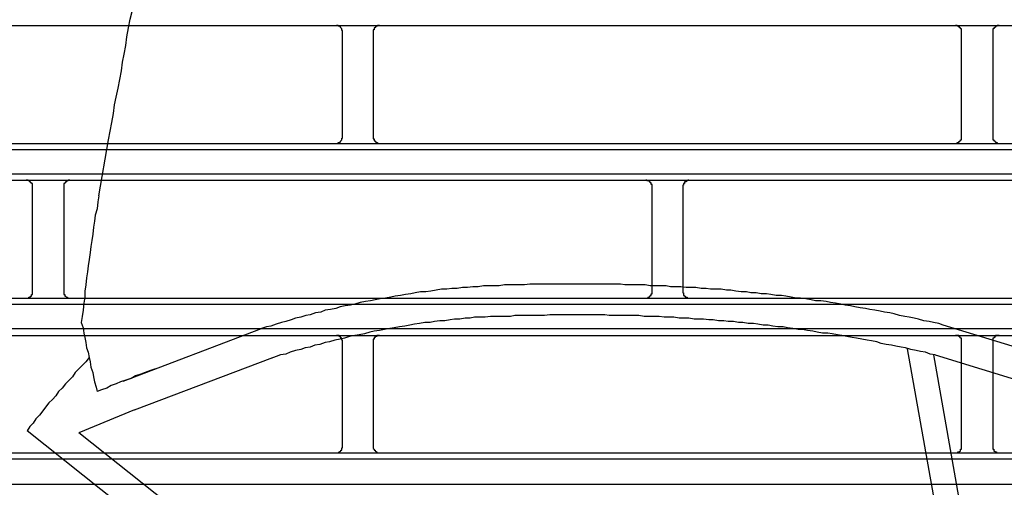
# Model space of a CAD drawing. Header units: millimetres. Extents: x 39871 to 53385, y 51832 to 57813.
# Tile 30 of 88: x 48523 to 48555, y 52529 to 52544. Entities that reach past the tile are written whole.
import ezdxf
from ezdxf import colors
from ezdxf.entities.mleader import LeaderData, LeaderLine
from ezdxf.math import Vec2, Vec3

# ---------------------------------------------------------------- set-up
doc = ezdxf.new("R2010")
doc.units = ezdxf.units.MM
doc.layers.add('AQUAREA', color=7, linetype='Continuous')
doc.layers.add('IS_KAN_OPIS', color=7, linetype='Continuous', lineweight=30)
doc.styles.add('ARIAL', font='ARIALN.TTF')

# ---------------------------------------------------------------- blocks, each defined once
blk = doc.blocks.new('SPLIT')
at = {"layer": 'AQUAREA'}
for points in [[(24523.555, -1175.392), (24523.695, -1174.692), (24523.835, -1173.992), (24523.975, -1173.292), (24524.045, -1172.592), (24524.185, -1171.962), (24524.325, -1171.262), (24524.465, -1170.562), (24524.605, -1169.862), (24524.675, -1169.162), (24524.815, -1168.532), (24524.955, -1167.832), (24525.025, -1167.132), (24525.165, -1166.432), (24525.305, -1165.732), (24525.445, -1165.102), (24525.515, -1164.402), (24525.655, -1163.702), (24525.725, -1163.002), (24525.865, -1162.302), (24526.005, -1161.602)], [(24308.585, -1166.222), (24877.685, -1166.222)], [(24542.315, -1166.712), (24542.315, -1166.712), (24542.315, -1166.642), (24542.245, -1166.642), (24542.245, -1166.572), (24542.245, -1166.502), (24542.175, -1166.432), (24542.175, -1166.362), (24542.105, -1166.362), (24542.105, -1166.292), (24542.035, -1166.292), (24541.965, -1166.292), (24541.965, -1166.222), (24541.895, -1166.222), (24541.825, -1166.222)], [(24545.255, -1166.222), (24545.255, -1166.222), (24545.185, -1166.222), (24545.115, -1166.222), (24545.115, -1166.292), (24545.045, -1166.292), (24544.975, -1166.292), (24544.975, -1166.362), (24544.905, -1166.362), (24544.905, -1166.432), (24544.835, -1166.432), (24544.835, -1166.502), (24544.835, -1166.572), (24544.765, -1166.572), (24544.765, -1166.642), (24544.765, -1166.712)], [(24591.875, -1166.712), (24591.875, -1166.712), (24591.875, -1166.642), (24591.875, -1166.572), (24591.875, -1166.502), (24591.805, -1166.502), (24591.805, -1166.432), (24591.735, -1166.432), (24591.735, -1166.362), (24591.665, -1166.362), (24591.665, -1166.292), (24591.595, -1166.292), (24591.525, -1166.292), (24591.525, -1166.222), (24591.455, -1166.222), (24591.385, -1166.222)], [(24594.885, -1166.222), (24594.885, -1166.222), (24594.815, -1166.222), (24594.745, -1166.222), (24594.745, -1166.292), (24594.675, -1166.292), (24594.605, -1166.292), (24594.605, -1166.362), (24594.535, -1166.362), (24594.535, -1166.432), (24594.465, -1166.432), (24594.465, -1166.502), (24594.395, -1166.502), (24594.395, -1166.572), (24594.395, -1166.642), (24594.395, -1166.712)], [(24542.315, -1175.182), (24542.315, -1166.712)], [(24544.765, -1166.712), (24544.765, -1175.182)], [(24591.875, -1175.182), (24591.875, -1166.712)], [(24594.395, -1166.712), (24594.395, -1175.182)], [(24308.585, -1175.672), (24877.685, -1175.672)], [(24522.785, -1179.872), (24523.555, -1175.392)], [(24541.825, -1175.672), (24541.825, -1175.672), (24541.895, -1175.672), (24541.965, -1175.672), (24541.965, -1175.602), (24542.035, -1175.602), (24542.105, -1175.602), (24542.105, -1175.532), (24542.175, -1175.532), (24542.175, -1175.462), (24542.245, -1175.392), (24542.245, -1175.322), (24542.245, -1175.252), (24542.315, -1175.252), (24542.315, -1175.182)], [(24544.765, -1175.182), (24544.765, -1175.182), (24544.765, -1175.252), (24544.765, -1175.322), (24544.835, -1175.322), (24544.835, -1175.392), (24544.835, -1175.462), (24544.905, -1175.462), (24544.905, -1175.532), (24544.975, -1175.532), (24544.975, -1175.602), (24545.045, -1175.602), (24545.115, -1175.602), (24545.115, -1175.672), (24545.185, -1175.672), (24545.255, -1175.672)], [(24591.385, -1175.672), (24591.385, -1175.672), (24591.455, -1175.672), (24591.525, -1175.672), (24591.525, -1175.602), (24591.595, -1175.602), (24591.665, -1175.602), (24591.665, -1175.532), (24591.735, -1175.532), (24591.735, -1175.462), (24591.805, -1175.462), (24591.805, -1175.392), (24591.875, -1175.392), (24591.875, -1175.322), (24591.875, -1175.252), (24591.875, -1175.182)], [(24594.395, -1175.182), (24594.395, -1175.182), (24594.395, -1175.252), (24594.395, -1175.322), (24594.395, -1175.392), (24594.465, -1175.392), (24594.465, -1175.462), (24594.535, -1175.462), (24594.535, -1175.532), (24594.605, -1175.532), (24594.605, -1175.602), (24594.675, -1175.602), (24594.745, -1175.602), (24594.745, -1175.672), (24594.815, -1175.672), (24594.885, -1175.672)], [(24308.585, -1176.162), (24877.685, -1176.162)], [(24308.585, -1178.122), (24877.685, -1178.122)], [(24308.585, -1178.612), (24877.685, -1178.612)], [(24517.465, -1179.102), (24517.465, -1179.102), (24517.465, -1179.032), (24517.465, -1178.962), (24517.465, -1178.892), (24517.395, -1178.892), (24517.395, -1178.822), (24517.325, -1178.822), (24517.325, -1178.752), (24517.255, -1178.752), (24517.255, -1178.682), (24517.185, -1178.682), (24517.115, -1178.682), (24517.115, -1178.612), (24517.045, -1178.612), (24516.975, -1178.612)], [(24520.475, -1178.612), (24520.475, -1178.612), (24520.405, -1178.612), (24520.335, -1178.612), (24520.335, -1178.682), (24520.265, -1178.682), (24520.195, -1178.682), (24520.195, -1178.752), (24520.125, -1178.752), (24520.125, -1178.822), (24520.055, -1178.822), (24520.055, -1178.892), (24519.985, -1178.892), (24519.985, -1178.962), (24519.985, -1179.032), (24519.985, -1179.102)], [(24567.095, -1179.102), (24567.095, -1179.102), (24567.095, -1179.032), (24567.095, -1178.962), (24567.025, -1178.962), (24567.025, -1178.892), (24567.025, -1178.822), (24566.955, -1178.822), (24566.955, -1178.752), (24566.885, -1178.752), (24566.885, -1178.682), (24566.815, -1178.682), (24566.745, -1178.682), (24566.675, -1178.682), (24566.675, -1178.612), (24566.605, -1178.612)], [(24570.035, -1178.612), (24570.035, -1178.612), (24569.965, -1178.612), (24569.965, -1178.682), (24569.895, -1178.682), (24569.825, -1178.682), (24569.825, -1178.752), (24569.755, -1178.752), (24569.685, -1178.752), (24569.685, -1178.822), (24569.685, -1178.892), (24569.615, -1178.892), (24569.615, -1178.962), (24569.615, -1179.032), (24569.545, -1179.032), (24569.545, -1179.102)], [(24517.465, -1187.572), (24517.465, -1179.102)], [(24519.985, -1179.102), (24519.985, -1187.572)], [(24567.095, -1187.572), (24567.095, -1179.102)], [(24569.545, -1179.102), (24569.545, -1187.572)], [(24522.785, -1179.872), (24522.715, -1180.362), (24522.645, -1180.922), (24522.505, -1181.412), (24522.435, -1181.902), (24522.365, -1182.392), (24522.295, -1182.952), (24522.225, -1183.442), (24522.155, -1183.932), (24522.085, -1184.422), (24522.015, -1184.982), (24521.945, -1185.472), (24521.875, -1185.962), (24521.805, -1186.452), (24521.735, -1187.012), (24521.665, -1187.502), (24521.665, -1187.992), (24521.595, -1188.482), (24521.525, -1189.042), (24521.455, -1189.532), (24521.385, -1190.022)], [(24555.685, -1187.012), (24555.265, -1187.012), (24554.845, -1187.082), (24554.425, -1187.082), (24554.005, -1187.082), (24553.585, -1187.082), (24553.165, -1187.152), (24552.745, -1187.152), (24552.325, -1187.222), (24551.905, -1187.222), (24551.485, -1187.292), (24551.065, -1187.292), (24550.645, -1187.362), (24550.225, -1187.362), (24549.805, -1187.432), (24549.385, -1187.502), (24548.965, -1187.572)], [(24575.425, -1187.642), (24575.005, -1187.642), (24574.655, -1187.572), (24574.235, -1187.572), (24573.815, -1187.502), (24573.395, -1187.432), (24573.045, -1187.432), (24572.625, -1187.362), (24572.205, -1187.362), (24571.785, -1187.362), (24571.435, -1187.292), (24571.015, -1187.292), (24570.595, -1187.222), (24570.175, -1187.222), (24569.825, -1187.222), (24569.405, -1187.152), (24568.985, -1187.152), (24568.565, -1187.152), (24568.215, -1187.082), (24567.795, -1187.082), (24567.375, -1187.082), (24566.955, -1187.082), (24566.535, -1187.012), (24566.185, -1187.012), (24565.765, -1187.012), (24565.345, -1187.012), (24564.925, -1187.012), (24564.575, -1186.942), (24564.155, -1186.942), (24563.735, -1186.942), (24563.315, -1186.942), (24562.965, -1186.942), (24562.545, -1186.942), (24562.125, -1186.942), (24561.705, -1186.942), (24561.285, -1186.942), (24560.935, -1186.942), (24560.515, -1186.942), (24560.095, -1186.942), (24559.675, -1186.942), (24559.325, -1186.942), (24558.905, -1186.942), (24558.485, -1186.942), (24558.065, -1186.942), (24557.645, -1186.942), (24557.295, -1186.942), (24556.875, -1187.012), (24556.455, -1187.012), (24556.035, -1187.012), (24555.685, -1187.012)], [(24308.585, -1188.062), (24877.685, -1188.062)], [(24516.975, -1188.062), (24516.975, -1188.062), (24517.045, -1188.062), (24517.115, -1188.062), (24517.185, -1188.062), (24517.185, -1187.992), (24517.255, -1187.992), (24517.325, -1187.992), (24517.325, -1187.922), (24517.395, -1187.922), (24517.395, -1187.852), (24517.395, -1187.782), (24517.465, -1187.782), (24517.465, -1187.712), (24517.465, -1187.642), (24517.465, -1187.572)], [(24519.985, -1187.572), (24519.985, -1187.572), (24519.985, -1187.642), (24519.985, -1187.712), (24519.985, -1187.782), (24520.055, -1187.782), (24520.055, -1187.852), (24520.055, -1187.922), (24520.125, -1187.922), (24520.195, -1187.992), (24520.265, -1187.992), (24520.265, -1188.062), (24520.335, -1188.062), (24520.405, -1188.062), (24520.475, -1188.062)], [(24548.965, -1187.572), (24548.545, -1187.572), (24548.125, -1187.642), (24547.775, -1187.712), (24547.355, -1187.782), (24546.935, -1187.852), (24546.515, -1187.922), (24546.165, -1187.992), (24545.745, -1188.062), (24545.325, -1188.132), (24544.905, -1188.202), (24544.555, -1188.272), (24544.135, -1188.342), (24543.715, -1188.412), (24543.295, -1188.552), (24542.945, -1188.622), (24542.525, -1188.692), (24542.105, -1188.762), (24541.755, -1188.902), (24541.335, -1188.972), (24540.915, -1189.042), (24540.565, -1189.182), (24540.145, -1189.252), (24539.725, -1189.392), (24539.375, -1189.462), (24538.955, -1189.602), (24538.535, -1189.672), (24538.185, -1189.812), (24537.765, -1189.952), (24537.415, -1190.022), (24536.995, -1190.162), (24536.575, -1190.302), (24536.225, -1190.372), (24535.805, -1190.512)], [(24566.605, -1188.062), (24566.605, -1188.062), (24566.675, -1188.062), (24566.745, -1188.062), (24566.815, -1187.992), (24566.885, -1187.992), (24566.885, -1187.922), (24566.955, -1187.922), (24566.955, -1187.852), (24567.025, -1187.852), (24567.025, -1187.782), (24567.025, -1187.712), (24567.095, -1187.712), (24567.095, -1187.642), (24567.095, -1187.572)], [(24569.545, -1187.572), (24569.545, -1187.572), (24569.545, -1187.642), (24569.615, -1187.642), (24569.615, -1187.712), (24569.615, -1187.782), (24569.615, -1187.852), (24569.685, -1187.852), (24569.685, -1187.922), (24569.755, -1187.922), (24569.755, -1187.992), (24569.825, -1187.992), (24569.895, -1187.992), (24569.895, -1188.062), (24569.965, -1188.062), (24570.035, -1188.062)], [(24590.405, -1190.232), (24590.055, -1190.092), (24589.635, -1190.022), (24589.285, -1189.952), (24588.865, -1189.882), (24588.445, -1189.742), (24588.095, -1189.672), (24587.675, -1189.602), (24587.325, -1189.532), (24586.905, -1189.462), (24586.485, -1189.322), (24586.135, -1189.252), (24585.715, -1189.182), (24585.365, -1189.112), (24584.945, -1189.042), (24584.525, -1188.972), (24584.175, -1188.902), (24583.755, -1188.832), (24583.335, -1188.762), (24582.985, -1188.692), (24582.565, -1188.622), (24582.215, -1188.552), (24581.795, -1188.482), (24581.375, -1188.412), (24581.025, -1188.342), (24580.605, -1188.272), (24580.185, -1188.272), (24579.835, -1188.202), (24579.415, -1188.132), (24578.995, -1188.062), (24578.645, -1188.062), (24578.225, -1187.992), (24577.805, -1187.922), (24577.455, -1187.852), (24577.035, -1187.852), (24576.615, -1187.782), (24576.265, -1187.712), (24575.845, -1187.712), (24575.425, -1187.642)], [(24308.585, -1188.552), (24877.685, -1188.552)], [(24555.755, -1189.532), (24555.335, -1189.532), (24554.915, -1189.532), (24554.495, -1189.532), (24554.145, -1189.532), (24553.725, -1189.602), (24553.305, -1189.602), (24552.885, -1189.602), (24552.535, -1189.672), (24552.115, -1189.672), (24551.695, -1189.742), (24551.275, -1189.742), (24550.925, -1189.812), (24550.505, -1189.882), (24550.085, -1189.882), (24549.665, -1189.952), (24549.315, -1190.022)], [(24575.215, -1190.092), (24574.795, -1190.092), (24574.375, -1190.022), (24574.025, -1190.022), (24573.605, -1189.952), (24573.185, -1189.952), (24572.835, -1189.882), (24572.415, -1189.882), (24571.995, -1189.812), (24571.645, -1189.812), (24571.225, -1189.742), (24570.805, -1189.742), (24570.455, -1189.742), (24570.035, -1189.672), (24569.615, -1189.672), (24569.265, -1189.672), (24568.845, -1189.602), (24568.425, -1189.602), (24568.075, -1189.602), (24567.655, -1189.532), (24567.235, -1189.532), (24566.885, -1189.532), (24566.465, -1189.532), (24566.045, -1189.462), (24565.695, -1189.462), (24565.275, -1189.462), (24564.855, -1189.462), (24564.505, -1189.462), (24564.085, -1189.462), (24563.665, -1189.462), (24563.315, -1189.392), (24562.895, -1189.392), (24562.475, -1189.392), (24562.125, -1189.392), (24561.705, -1189.392), (24561.285, -1189.392), (24560.865, -1189.392), (24560.515, -1189.392), (24560.095, -1189.392), (24559.675, -1189.392), (24559.325, -1189.392), (24558.905, -1189.392), (24558.485, -1189.462), (24558.135, -1189.462), (24557.715, -1189.462), (24557.295, -1189.462), (24556.945, -1189.462), (24556.525, -1189.462), (24556.105, -1189.462), (24555.755, -1189.532)], [(24308.585, -1190.512), (24877.685, -1190.512)], [(24521.385, -1190.022), (24521.525, -1190.442), (24521.595, -1190.862), (24521.665, -1191.212), (24521.735, -1191.632), (24521.805, -1192.052), (24521.945, -1192.402), (24522.015, -1192.822), (24522.085, -1193.172), (24522.155, -1193.592), (24522.295, -1194.012), (24522.365, -1194.362), (24522.435, -1194.782), (24522.575, -1195.202), (24522.645, -1195.552)], [(24524.745, -1194.712), (24535.805, -1190.512)], [(24549.315, -1190.022), (24548.895, -1190.022), (24548.475, -1190.092), (24548.055, -1190.162), (24547.705, -1190.232), (24547.285, -1190.302), (24546.865, -1190.372), (24546.445, -1190.442), (24546.095, -1190.512), (24545.675, -1190.582), (24545.255, -1190.652), (24544.835, -1190.722), (24544.485, -1190.792), (24544.065, -1190.932), (24543.645, -1191.002), (24543.295, -1191.072), (24542.875, -1191.142), (24542.455, -1191.282), (24542.105, -1191.352), (24541.685, -1191.422), (24541.265, -1191.562), (24540.915, -1191.632), (24540.495, -1191.772), (24540.075, -1191.842), (24539.725, -1191.982), (24539.305, -1192.052), (24538.955, -1192.192), (24538.535, -1192.262), (24538.115, -1192.402), (24537.765, -1192.542), (24537.345, -1192.612), (24536.995, -1192.752), (24536.575, -1192.892)], [(24589.775, -1192.612), (24589.355, -1192.542), (24589.005, -1192.402), (24588.585, -1192.332), (24588.235, -1192.262), (24587.815, -1192.192), (24587.395, -1192.052), (24587.045, -1191.982), (24586.625, -1191.912), (24586.275, -1191.842), (24585.855, -1191.772), (24585.435, -1191.702), (24585.085, -1191.562), (24584.665, -1191.492), (24584.315, -1191.422), (24583.895, -1191.352), (24583.475, -1191.282), (24583.125, -1191.212), (24582.705, -1191.142), (24582.285, -1191.072), (24581.935, -1191.002), (24581.515, -1190.932), (24581.165, -1190.862), (24580.745, -1190.862), (24580.325, -1190.792), (24579.975, -1190.722), (24579.555, -1190.652), (24579.135, -1190.582), (24578.785, -1190.582), (24578.365, -1190.512), (24577.945, -1190.442), (24577.595, -1190.372), (24577.175, -1190.372), (24576.755, -1190.302), (24576.405, -1190.232), (24575.985, -1190.232), (24575.565, -1190.162), (24575.215, -1190.092)], [(24595.935, -1191.912), (24590.405, -1190.232)], [(24308.585, -1191.072), (24877.685, -1191.072)], [(24542.315, -1191.562), (24542.315, -1191.492), (24542.315, -1191.422), (24542.245, -1191.422), (24542.245, -1191.352), (24542.245, -1191.282), (24542.175, -1191.282), (24542.175, -1191.212), (24542.105, -1191.142), (24542.035, -1191.142), (24542.035, -1191.072), (24541.965, -1191.072), (24541.895, -1191.072), (24541.825, -1191.072)], [(24545.255, -1191.072), (24545.255, -1191.072), (24545.185, -1191.072), (24545.115, -1191.072), (24545.045, -1191.072), (24545.045, -1191.142), (24544.975, -1191.142), (24544.905, -1191.142), (24544.905, -1191.212), (24544.835, -1191.212), (24544.835, -1191.282), (24544.835, -1191.352), (24544.765, -1191.352), (24544.765, -1191.422), (24544.765, -1191.492), (24544.765, -1191.562)], [(24591.875, -1191.562), (24591.875, -1191.492), (24591.875, -1191.422), (24591.875, -1191.352), (24591.875, -1191.282), (24591.805, -1191.282), (24591.805, -1191.212), (24591.735, -1191.212), (24591.735, -1191.142), (24591.665, -1191.142), (24591.665, -1191.072), (24591.595, -1191.072), (24591.525, -1191.072), (24591.455, -1191.072), (24591.385, -1191.072)], [(24594.885, -1191.072), (24594.885, -1191.072), (24594.815, -1191.072), (24594.745, -1191.072), (24594.675, -1191.072), (24594.605, -1191.072), (24594.605, -1191.142), (24594.535, -1191.142), (24594.535, -1191.212), (24594.465, -1191.212), (24594.465, -1191.282), (24594.395, -1191.282), (24594.395, -1191.352), (24594.395, -1191.422), (24594.395, -1191.492), (24594.395, -1191.562)], [(24542.315, -1199.962), (24542.315, -1191.562)], [(24544.765, -1191.562), (24544.765, -1199.962)], [(24587.535, -1192.122), (24593.555, -1226.002)], [(24591.875, -1199.962), (24591.875, -1191.562)], [(24594.395, -1191.562), (24594.395, -1199.962)], [(24522.015, -1192.822), (24521.735, -1193.172), (24521.455, -1193.452), (24521.175, -1193.732), (24520.895, -1194.012), (24520.685, -1194.362), (24520.405, -1194.642), (24520.125, -1194.922), (24519.845, -1195.272), (24519.565, -1195.552), (24519.355, -1195.902), (24519.075, -1196.182), (24518.795, -1196.462), (24518.515, -1196.812), (24518.305, -1197.092), (24518.025, -1197.442), (24517.745, -1197.722), (24517.535, -1198.072), (24517.255, -1198.352), (24517.045, -1198.702)], [(24525.655, -1197.022), (24536.715, -1192.822)], [(24589.635, -1192.612), (24595.445, -1225.652)], [(24589.775, -1192.612), (24600.975, -1196.042)], [(24527.335, -1193.732), (24526.915, -1193.872), (24526.495, -1194.012), (24526.145, -1194.152), (24525.725, -1194.292), (24525.375, -1194.502), (24524.955, -1194.642), (24524.535, -1194.782), (24524.185, -1194.922), (24523.765, -1195.062), (24523.415, -1195.272), (24522.995, -1195.412), (24522.645, -1195.552)], [(24525.655, -1197.022), (24521.175, -1198.842)], [(24555.475, -1229.292), (24517.045, -1198.702)], [(24559.045, -1228.942), (24521.175, -1198.842)], [(24541.825, -1200.452), (24541.825, -1200.452), (24541.895, -1200.452), (24541.965, -1200.452), (24542.035, -1200.382), (24542.105, -1200.382), (24542.105, -1200.312), (24542.175, -1200.312), (24542.175, -1200.242), (24542.245, -1200.242), (24542.245, -1200.172), (24542.245, -1200.102), (24542.315, -1200.032), (24542.315, -1199.962)], [(24544.765, -1199.962), (24544.765, -1199.962), (24544.765, -1200.032), (24544.765, -1200.102), (24544.835, -1200.172), (24544.835, -1200.242), (24544.905, -1200.242), (24544.905, -1200.312), (24544.975, -1200.312), (24544.975, -1200.382), (24545.045, -1200.382), (24545.045, -1200.452), (24545.115, -1200.452), (24545.185, -1200.452), (24545.255, -1200.452)], [(24591.385, -1200.452), (24591.385, -1200.452), (24591.455, -1200.452), (24591.525, -1200.452), (24591.595, -1200.452), (24591.595, -1200.382), (24591.665, -1200.382), (24591.735, -1200.382), (24591.735, -1200.312), (24591.805, -1200.312), (24591.805, -1200.242), (24591.805, -1200.172), (24591.875, -1200.172), (24591.875, -1200.102), (24591.875, -1200.032), (24591.875, -1199.962)], [(24594.395, -1199.962), (24594.395, -1199.962), (24594.395, -1200.032), (24594.395, -1200.102), (24594.395, -1200.172), (24594.465, -1200.172), (24594.465, -1200.242), (24594.465, -1200.312), (24594.535, -1200.312), (24594.535, -1200.382), (24594.605, -1200.382), (24594.675, -1200.382), (24594.675, -1200.452), (24594.745, -1200.452), (24594.815, -1200.452), (24594.885, -1200.452)], [(24308.585, -1200.452), (24877.685, -1200.452)], [(24308.585, -1200.942), (24877.685, -1200.942)], [(24308.585, -1202.972), (24877.685, -1202.972)]]:
    blk.add_lwpolyline(points, dxfattribs=at)
blk.add_open_spline([(24849.6, -1265.944), (24849.6, -1128.959), (24738.553, -1017.912), (24601.569, -1017.912), (24464.585, -1017.912), (24353.537, -1128.959), (24353.537, -1265.944), (24353.537, -1402.928), (24464.585, -1513.975), (24601.569, -1513.975), (24738.553, -1513.975), (24849.6, -1402.928), (24849.6, -1265.944)], degree=3, knots=[0, 0, 0, 0, 1, 1, 1, 2, 2, 2, 3, 3, 3, 4, 4, 4, 4], dxfattribs=at)
blk = doc.blocks.new('_None')

msp = doc.modelspace()

# ---------------------------------------------------------------- block references
at = {"lineweight": 13, "xscale": 0.4, "yscale": 0.4, "zscale": 0.4}
msp.add_blockref('SPLIT', (38716.626, 53010.774), dxfattribs=at)

# ---------------------------------------------------------------- leaders
at = {"layer": 'IS_KAN_OPIS', "color": 212}
ml = msp.add_multileader_mtext('Standard', dxfattribs=at)
ml.set_content('\\pxql;{\\C256;Układ pompowy - \\A1;obieg ogrzewania\\Pgrzejnikowego 55/45%%DC; 35kPa; 11,3kW; 917,53kg/h\\P\\C1;Pompa  1~230V; 0,2kW}', color=212, style='ARIAL')
ml.set_leader_properties(color=212)
ml.set_arrow_properties(name='NONE')
ml.build(insert=Vec2(0, 0))
ml.multileader.update_dxf_attribs({"text_left_attachment_type": 6, "text_right_attachment_type": 6, "dogleg_length": 5, "arrow_head_size": 3})
ctx = ml.context
ctx.base_point, ctx.char_height, ctx.arrow_head_size, ctx.landing_gap_size, ctx.plane_origin = Vec3(45306.642, 52379.527), 30, 3, 1, Vec3(43632.71, 52295.388)
ctx.left_attachment, ctx.right_attachment = 6, 6
notes = []
notes.append((ctx, [(0, (1, 1, 0), (45301.642, 52379.527), (1, 0), 5, [(0, [(45125.376, 52771.048)], 0, [])])]))
ctx.mtext.insert, ctx.mtext.width, ctx.mtext.flow_direction = Vec3(45307.642, 52417.856), 8077.03979, 5
for ctx, leaders in notes:
    for number, flags, end, landing, length, lines in leaders:
        leader = LeaderData()
        leader.index, (leader.has_last_leader_line, leader.has_dogleg_vector, leader.attachment_direction) = number, flags
        leader.last_leader_point, leader.dogleg_vector, leader.dogleg_length = Vec3(end), Vec3(landing), length
        for number, points, colour, breaks in lines:
            line = LeaderLine()
            line.index, line.vertices, line.color, line.breaks = number, Vec3.list(points), colors.encode_raw_color(colour), breaks
            leader.lines.append(line)
        ctx.leaders.append(leader)

doc.saveas('drawing.dxf')
